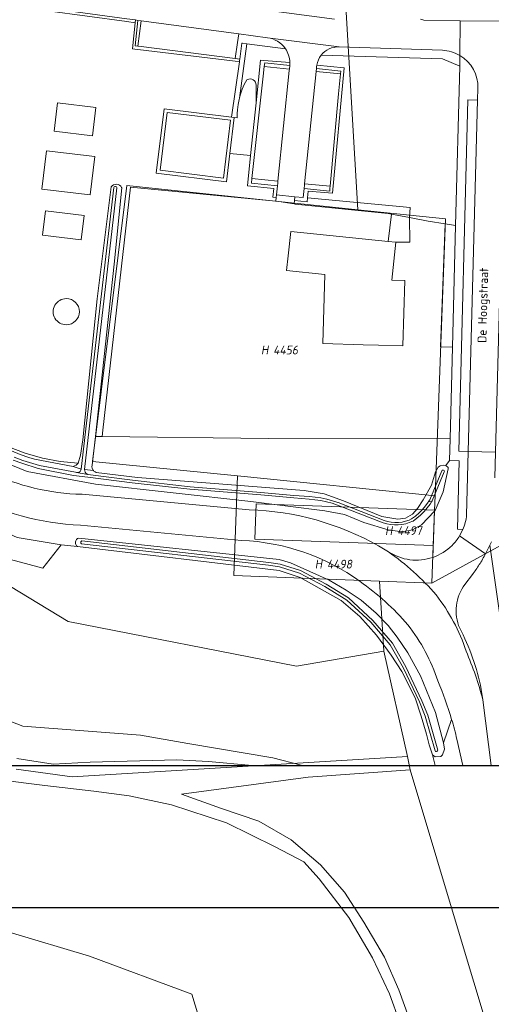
# Model space of a CAD drawing. Header units: metres. Extents: x 140908 to 142262, y 410756 to 411467.
# Tile 5 of 13: x 141671 to 141767, y 410994 to 411196. Entities that reach past the tile are written whole.
import ezdxf
from ezdxf.enums import TextEntityAlignment as Align

# ---------------------------------------------------------------- set-up
doc = ezdxf.new("R2010")
doc.units = ezdxf.units.M
doc.header["$XCLIPFRAME"] = 0
for name, color, linetype, lineweight in [('B-WE-GR-BEPLANTING_CULTUUR_BOSPLANTSOEN-GV', 90, 'Continuous', 18), ('B-WE-GR-BEPLANTING_CULTUUR_HEESTERS-GV', 90, 'Continuous', 18), ('B-WE-GR-BOS_LOOF-GV', 40, 'Continuous', 13), ('B-WE-KG-GRENS_PERCEEL-GV', 150, 'Continuous', 18), ('B-WE-KG-GRENS_PERCEEL-S', 150, 'Continuous', 25), ('B-WE-OG-BEBOUWING_STRAATNAAM-T18', 10, 'Continuous', 18), ('B-WE-OG-TERREIN_BEGROEID-GV', 7, 'Continuous', 18), ('B-WE-OG-TERREIN_OEVER-GV', 7, 'Continuous', 18), ('B-WE-OG-TERREIN_ONBEGROEID_ZAND-GV', 7, 'Continuous', 18), ('B-WE-OG-TOPOGRAFIE-T18', 10, 'Continuous', 18), ('B-WE-OG-WATER-GV', 130, 'Continuous', 18), ('B-WE-OG-WATER_SLOOT-GV', 120, 'Continuous', 18), ('B-WE-OG-WEG-GV', 7, 'Continuous', 18), ('B-WE-VH-GESLOTENVERHARDING_ASFALT-GV', 10, 'Continuous', 18), ('B-WE-VH-ONVERHARD_ZAND-GV', 210, 'Continuous', 18), ('B-WE-VH-OPENVERHARDING-GV', 90, 'Continuous', 18), ('B-WE-VH-OPENVERHARDING_BETONSTRAATSTEEN-GV', 90, 'Continuous', 18), ('B-WE-VH-OPENVERHARDING_TEGEL-GV', 90, 'Continuous', 18)]:
    doc.layers.add(name, color=color, linetype=linetype, lineweight=lineweight)
doc.styles.add('NLCS-ISO', font='NLCS-ISO.ttf', dxfattribs={"height": 1.8})
doc.styles.add('NLCS-ISO-M1000-T18', font='NLCS-ISO.ttf', dxfattribs={"height": 1.8})
picture_1 = doc.add_image_def('image1.ecw', size_in_pixel=(250000, 250000))

# ---------------------------------------------------------------- blocks, each defined once
blk = doc.blocks.new('SKG-PERCEELNUMMER-SO')
at = {"style": 'NLCS-ISO', "oblique": 10, "flags": 1}
for tag, p in [('GEMEENTECODE', (0, 2.55)), ('PERCEELGROOTTE', (0, -2.45))]:
    blk.add_attdef(tag, text='', height=1.8, dxfattribs=at).set_placement(p, align=Align.MIDDLE_CENTER)
at = {"style": 'NLCS-ISO', "oblique": 10}
blk.add_attdef('SECTIE', text='', height=1.8, dxfattribs=at).set_placement((-0.5, 0), align=Align.MIDDLE_RIGHT)
blk.add_attdef('PERCEELNUMMER', text='', height=1.8, dxfattribs=at).set_placement((0.5, 0), align=Align.MIDDLE_LEFT)
blk = doc.blocks.new('BGT')
at = {"layer": 'B-WE-GR-BEPLANTING_CULTUUR_BOSPLANTSOEN-GV'}
for points in [[(-19.3, 25.36), (-22.7, 25.76), (-26.45, 20.92), (-42.47, 25.26), (-73.31, 48.28), (-81.16, 57.26)], [(-83.36, 53.74), (-81.87, 52.95), (-80.62, 49.16), (-78.83, 45.39), (-69.29, 38.69), (-51.95, 29.6), (-48.97, 26.21), (-48.24, 22.04), (-49.98, 11.86), (-52.95, 6.45), (-59.31, 1.13), (-47.42, -4.86), (-30.49, -11.38), (-6.43, -13.25), (3.2, -14.93), (20.6, -17.9), (26.41, -19.37), (26.58, -19.45)], [(53.79, -19.45), (53.25, -17.27), (52.59, -15.21), (52.02, -13.05), (50.95, -9.37), (49.7, -5.57), (47, -0.23), (44.78, 3.17), (41.77, 7.22), (38.38, 11.07), (34.58, 14.3), (26.17, 19.05), (21.92, 20.47), (-19.3, 25.36)]]:
    blk.add_lwpolyline(points, dxfattribs=at)
blk.add_lwpolyline([(56.85, 47.43), (19.74, 47.48), (-14.26, 47.92), (-15.68, 47.92), (-16.35, 42.03), (-16.37, 41.71), (-16.3, 41.39), (-16.17, 41.1), (-16.04, 40.93), (-15.97, 40.84), (-15.71, 40.64), (-15.5, 40.54), (-7.09, 39.52), (27.03, 36.84), (31.07, 36.2), (35.05, 34.71), (42.88, 31.55), (46.15, 30.96), (47.76, 31.16), (49.14, 31.98), (50.2, 33.18), (51.31, 34.96), (53.03, 37.95), (53.84, 40.66), (54.38, 41.6), (54.83, 41.93), (55.45, 42.03), (56, 41.94), (56.74, 43)], close=True, dxfattribs=at)
at = {"layer": 'B-WE-GR-BEPLANTING_CULTUUR_HEESTERS-GV'}
for points in [[(-9.21, 133.4), (-23.79, 135.36), (-25.36, 135.57), (-25.44, 135.03), (-9.26, 132.84), (-7.53, 132.61), (-7.47, 133.17)], [(-6.85, 127.78), (-6.98, 127.8), (-7.52, 127.87), (-6.97, 133.1), (-7.47, 133.17), (-7.53, 132.61), (-8.09, 127.24), (-7.59, 127.19), (-7, 127.13), (12.88, 124.72), (13.76, 124.62), (13.79, 124.87), (13.84, 125.17), (12.91, 125.29)], [(18.75, 124.89), (18.07, 124.96), (17.17, 116.21), (16.06, 105.41), (15.42, 99.25), (20.8, 98.7), (20.61, 96.87), (21.32, 96.8), (21.38, 97.36), (21.57, 99.21), (16.21, 99.8), (16.31, 100.75), (18.6, 121.66), (18.84, 123.63), (18.94, 124.39), (24.07, 123.87), (24.08, 123.96), (24.09, 124.47)], [(27.01, 98.67), (26.82, 96.8), (25.08, 96.98), (25.01, 96.2), (27.64, 95.95), (27.72, 96.73), (27.85, 98.16), (32.79, 97.69), (35.21, 123.36), (29.58, 123.89), (29.55, 123.63), (29.51, 123.26), (34.49, 122.72), (34.43, 122.12), (34.04, 118.03), (32.32, 99.13), (32.29, 98.73), (32.23, 98.13)], [(13.76, 117.17), (13.7, 116.92), (13.5, 115.86), (13.37, 114.79), (13.34, 114), (13.28, 113.17), (12.73, 113.24), (11.82, 105.85), (16.06, 105.41), (17.17, 116.21), (17.17, 119.83), (17.14, 120.15), (17.03, 120.44), (16.85, 120.7), (16.61, 120.91), (16.33, 121.05), (16.02, 121.11), (15.7, 121.09), (15.4, 121), (15.26, 120.92), (14.76, 119.97), (14.33, 118.98), (13.97, 117.96)], [(25.01, 96.2), (24.94, 95.53), (25.16, 95.5), (44.16, 93.58), (44.88, 93.44), (48.55, 92.72), (48.68, 94.8), (27.72, 96.73), (27.64, 95.95)], [(44.2, 87.84), (45.76, 87.68), (48.5, 87.68), (48.59, 87.68), (48.55, 92.72), (44.88, 93.44)]]:
    blk.add_lwpolyline(points, close=True, dxfattribs=at)
for points in [[(-32.8, 44.94), (-31.06, 44.25), (-29.28, 43.64), (-28.1, 43.28), (-20.23, 41.79), (-19.91, 41.87), (-19.62, 42.03), (-19.37, 42.25), (-19.22, 42.46), (-22.87, 42.82), (-26.47, 43.5), (-30, 44.5), (-33.43, 45.81)], [(-22.7, 25.76), (-31.64, 27.22), (-36.06, 29.21), (-41.75, 32.43), (-48.16, 36.26), (-60.23, 45.36), (-67, 51.57), (-77.02, 61.48)], [(-81.16, 57.26), (-73.31, 48.28), (-42.47, 25.26), (-26.45, 20.92), (-22.7, 25.76)]]:
    blk.add_lwpolyline(points, dxfattribs=at)
at = {"layer": 'B-WE-GR-BOS_LOOF-GV'}
for points in [[(26.58, -19.45), (26.41, -19.37), (20.6, -17.9), (3.2, -14.93), (-6.43, -13.25), (-30.49, -11.38), (-47.42, -4.86)], [(-31.76, -18), (-24.3, -19.2), (-16.72, -18.73), (0.95, -18.32), (7.48, -18.62), (16.39, -19.45)]]:
    blk.add_lwpolyline(points, dxfattribs=at)
at = {"layer": 'B-WE-OG-TERREIN_BEGROEID-GV'}
for points in [[(53.3, 23.15), (53.65, 32.65), (51.03, 29.8), (49.17, 28.82), (47.04, 28.42), (44.2, 28.78), (39.18, 30.32), (35.27, 31.94), (31.23, 32.71), (16.11, 34.6), (-15.63, 38.13), (-29.59, 40.73), (-38.68, 44.44), (-45.11, 49.1), (-62.51, 66.22), (-85.68, 89.85), (-108.22, 113.13), (-117.88, 123.07), (-116.44, 124.8), (-117.16, 125.58), (-118.59, 123.81), (-145.25, 151.26), (-145.34, 151.42), (-147.32, 149.62)], [(-33.43, 45.81), (-30, 44.5), (-26.47, 43.5), (-22.87, 42.82), (-19.22, 42.46), (-18.72, 44.1), (-18.24, 47.23), (-15.29, 76.07), (-12.43, 99.01), (-12.21, 99.24), (-11.94, 99.41), (-11.64, 99.52), (-11.32, 99.54), (-11.01, 99.49), (-10.72, 99.36), (-10.48, 99.16), (-10.3, 98.91), (-10.25, 98.81), (-11.85, 83.18), (-15.1, 52.98), (-15.68, 47.92), (-14.26, 47.92), (-14.15, 49.21), (-8.49, 98.94), (21.23, 96.06), (21.32, 96.8), (20.61, 96.87), (20.8, 98.7), (15.42, 99.25), (16.06, 105.41), (11.82, 105.85), (11.1, 100.03), (-3.23, 101.79), (-1.61, 115.01), (12.17, 113.31), (13.76, 124.62), (12.88, 124.72), (-7, 127.13), (-7.59, 127.19), (-8.09, 127.24), (-7.53, 132.61), (-9.26, 132.84), (-25.44, 135.03)], [(23.17, 127.28), (15.32, 128.3), (13.76, 117.17)], [(27.72, 96.73), (48.68, 94.8), (48.55, 92.72), (52.34, 91.97), (55.86, 91.44), (57.97, 91.13), (58.81, 123.71), (55.3, 125.2), (30.5, 125.97)], [(13.76, 117.17), (13.97, 117.96), (14.33, 118.98), (14.76, 119.97), (15.26, 120.92), (15.4, 121), (15.7, 121.09), (16.02, 121.11), (16.33, 121.05), (16.61, 120.91), (16.85, 120.7), (17.03, 120.44), (17.14, 120.15), (17.17, 119.83), (17.17, 116.21), (18.07, 124.96), (18.75, 124.89), (24.09, 124.47)], [(29.58, 123.89), (35.21, 123.36), (32.79, 97.69), (27.85, 98.16), (27.72, 96.73)], [(-31.64, 27.22), (-22.7, 25.76), (-19.3, 25.36), (-19.52, 25.54), (-19.67, 25.77), (-19.75, 26.03), (-19.75, 26.31), (-19.68, 26.58), (-19.53, 26.81), (-19.32, 26.99), (-19.06, 27.11), (21.91, 22.74), (24.21, 22.07), (32.15, 18.48), (35.62, 16.48), (38.68, 14.37), (41.74, 11.74), (44.21, 9.18), (46.01, 6.83), (48.2, 3.59), (50.76, -1.11), (53.89, -8.61), (55.49, -14.8)], [(58.78, 27.56), (59.44, 28.85), (58.36, 28.95), (58.73, 42.94), (56.74, 43), (56, 41.94), (56.42, 41.58), (56.48, 41.26), (55.46, 36.58), (53.78, 32.79), (53.65, 32.65)], [(-18.4, 36.07), (15.8, 32.9)], [(53.65, 32.65), (53.3, 23.15)], [(14.18, 26.64), (-18.7, 29.72)], [(42.24, 25.52), (44.22, 24.32)], [(71.34, -19.45), (71.08, -17.51), (69.36, -4.81), (66.68, 13.75), (64.98, 25.65), (64.08, 23.88)], [(61.4, 19.64), (59.87, 17.63)], [(58.81, 8.65), (59.49, 7.27)], [(63.47, -5.52), (63.54, -6.02), (65.21, -19.45)], [(55.49, -14.8), (57.16, -10.01)]]:
    blk.add_lwpolyline(points, dxfattribs=at)
for points in [[(24.09, 124.47, 0.142917), (23.17, 127.28)], [(30.5, 125.97, 0.127968), (29.58, 123.89)], [(-21.62, 70.78, -1.000187), (-21.62, 76.13)], [(-21.62, 76.13, -0.999813), (-21.62, 70.78)], [(-18.7, 29.72, -0.21591), (-60.85, 51.54)], [(-52.94, 52.24, 0.208253), (-18.4, 36.07)], [(15.8, 32.9, -0.121341), (42.24, 25.52)], [(38.43, 18.22, 0.147228), (14.18, 26.64)], [(57.25, 25.62, 0.059578), (58.78, 27.56)], [(44.22, 24.32, 0.233267), (53.3, 23.15)], [(53.3, 23.15, 0.113869), (57.25, 25.62)], [(64.08, 23.88, -0.022074), (62.81, 21.67)], [(62.81, 21.67, -0.020946), (61.4, 19.64)], [(48.21, 9.37, 0.061837), (38.43, 18.22)], [(59.87, 17.63, 0.265871), (58.81, 8.65)], [(54.33, -2.14, 0.085998), (48.21, 9.37)], [(59.49, 7.27, -0.078598), (63.47, -5.52)], [(57.16, -10.01, 0.02972), (54.33, -2.14)]]:
    blk.add_lwpolyline(points, format="xyb", dxfattribs=at)
for points in [[(-24.11, 110.41), (-23.41, 116.2), (-15.57, 115.25), (-16.27, 109.46)], [(-26.6, 98.56), (-25.68, 106.39), (-15.81, 105.23), (-16.73, 97.4)], [(56.85, 47.43), (57.33, 66.19), (54.91, 66.26), (55.86, 91.44), (52.34, 91.97), (48.55, 92.72), (48.59, 87.68), (48.5, 87.68), (45.76, 87.68), (44.96, 79.91), (47.56, 79.84), (47.21, 66.49), (42.21, 66.62), (39.04, 66.7), (30.85, 66.91), (31.21, 81.1), (23.43, 81.91), (23.75, 84.92), (24.27, 89.9), (44.2, 87.84), (44.88, 93.44), (44.16, 93.58), (25.16, 95.5), (24.94, 95.53), (21.83, 96.01), (21.23, 96.06), (-8.49, 98.94), (-14.15, 49.21), (-14.26, 47.92), (19.74, 47.48)], [(-25.87, 94.12), (-17.97, 93.15), (-18.58, 88.18), (-26.48, 89.15)], [(57.33, 66.19), (57.97, 91.13), (55.86, 91.44), (54.91, 66.26)], [(44.2, 87.84), (24.27, 89.9), (23.75, 84.92), (23.43, 81.91), (31.21, 81.1), (30.85, 66.91), (39.04, 66.7), (42.21, 66.62), (47.21, 66.49), (47.56, 79.84), (44.96, 79.91), (45.76, 87.68)]]:
    blk.add_lwpolyline(points, close=True, dxfattribs=at)
at = {"layer": 'B-WE-OG-TERREIN_OEVER-GV'}
for points in [[(-38.68, 44.44), (-29.59, 40.73), (-15.63, 38.13), (16.11, 34.6), (31.23, 32.71), (35.27, 31.94), (39.18, 30.32), (44.2, 28.78), (47.04, 28.42), (49.17, 28.82), (51.03, 29.8), (53.65, 32.65), (53.78, 32.79), (55.46, 36.58), (56.48, 41.26), (56.42, 41.58), (56, 41.94), (55.45, 42.03), (54.83, 41.93), (54.38, 41.6), (53.84, 40.66), (53.03, 37.95), (51.31, 34.96), (50.2, 33.18), (49.14, 31.98), (47.76, 31.16), (46.15, 30.96), (42.88, 31.55), (35.05, 34.71), (31.07, 36.2), (27.03, 36.84), (-7.09, 39.52), (-15.5, 40.54), (-15.71, 40.64), (-15.97, 40.84), (-16.04, 40.93), (-16.64, 40.99), (-17.91, 41.15), (-17.86, 40.85), (-17.73, 40.57), (-17.54, 40.34), (-17.29, 40.16), (-17.19, 40.12), (-8.11, 38.95), (3.72, 37.62), (18.17, 36.46), (24.93, 35.85), (28.08, 35.62), (29.27, 35.5), (30.45, 35.32), (31.62, 35.07), (32.78, 34.76), (33.91, 34.39), (33.99, 34.36), (43.37, 30.73), (44.08, 30.51), (44.8, 30.36), (45.54, 30.29), (46.29, 30.3), (47.02, 30.39), (47.75, 30.56), (48.45, 30.8), (48.97, 31.04), (49.76, 31.61), (50.5, 32.25), (51.19, 32.94), (51.82, 33.68), (52.39, 34.48), (52.46, 34.59), (52.68, 34.95), (55.16, 40.87), (55.25, 40.99), (55.38, 41.04), (55.52, 41.02), (55.63, 40.92), (55.67, 40.78), (55.64, 40.67), (53.16, 34.75), (53.03, 34.54), (52.75, 34.08), (52.17, 33.28), (51.53, 32.52), (50.82, 31.82), (50.07, 31.18), (49.27, 30.6), (49.22, 30.58), (48.51, 30.27), (47.77, 30.03), (47.01, 29.87), (46.24, 29.79), (45.47, 29.79), (44.69, 29.87), (43.93, 30.03), (43.19, 30.26), (33.8, 33.88), (32.71, 34.23), (31.56, 34.54), (30.39, 34.79), (29.22, 34.97), (28.04, 35.09), (24.89, 35.33), (18.13, 35.94), (3.67, 37.1), (-8.17, 38.44), (-17.25, 39.6), (-20.16, 39.93), (-27.4, 41.36), (-30.72, 42.43), (-32.5, 43.08)], [(-32.28, 43.66), (-30.52, 43.02), (-27.09, 42), (-19.75, 40.59), (-19.52, 40.53), (-19.25, 40.53), (-19, 40.62), (-18.79, 40.77), (-18.63, 40.98), (-18.55, 41.22), (-18.55, 41.23), (-20.23, 41.79), (-28.1, 43.28), (-29.28, 43.64), (-31.06, 44.25), (-32.8, 44.94)]]:
    blk.add_lwpolyline(points, dxfattribs=at)
for points in [[(-17.91, 41.15), (-16.64, 40.99), (-16.04, 40.93), (-16.17, 41.1), (-16.3, 41.39), (-16.37, 41.71), (-16.35, 42.03), (-15.68, 47.92), (-15.1, 52.98), (-11.85, 83.18), (-10.25, 98.81), (-10.3, 98.91), (-10.48, 99.16), (-10.72, 99.36), (-11.01, 99.49), (-11.32, 99.54), (-11.64, 99.52), (-11.94, 99.41), (-12.21, 99.24), (-12.43, 99.01), (-15.29, 76.07), (-18.24, 47.23), (-18.72, 44.1), (-19.22, 42.46), (-19.37, 42.25), (-19.62, 42.03), (-19.91, 41.87), (-20.23, 41.79), (-18.55, 41.23), (-11.9, 98.85), (-11.83, 98.99), (-11.69, 99.08), (-11.53, 99.09), (-11.39, 99.02), (-11.29, 98.89), (-11.27, 98.78)], [(48.2, 3.59), (46.01, 6.83), (44.21, 9.18), (41.74, 11.74), (38.68, 14.37), (35.62, 16.48), (32.15, 18.48), (24.21, 22.07), (21.91, 22.74), (-19.06, 27.11), (-19.32, 26.99), (-19.53, 26.81), (-19.68, 26.58), (-19.75, 26.31), (-19.75, 26.03), (-19.67, 25.77), (-19.52, 25.54), (-19.3, 25.36), (21.92, 20.47), (26.17, 19.05), (34.58, 14.3), (38.38, 11.07), (41.77, 7.22), (44.78, 3.17), (47, -0.23), (49.7, -5.57), (50.95, -9.37), (52.02, -13.05), (52.59, -15.21), (53.25, -17.27), (53.77, -17.65), (54.93, -17.58), (55.28, -17.29), (55.69, -16.09), (55.49, -14.8), (53.89, -8.61), (50.76, -1.11)], [(51.09, -6.2), (52.28, -9.15), (54.32, -16.29), (54.28, -16.41), (54.18, -16.53), (54.04, -16.58), (53.89, -16.55), (53.77, -16.45), (51.74, -9.33), (50.57, -6.42), (47.31, 0.49), (44.62, 5.25), (40.66, 9.87), (35.76, 14.4), (31.21, 17.18), (26.05, 19.93), (21.99, 21.22), (19.69, 21.56), (-18.53, 25.95), (-18.64, 26.07), (-18.68, 26.22), (-18.64, 26.37), (-18.53, 26.49), (-18.47, 26.52), (19.77, 22.12), (22.12, 21.78), (26.27, 20.45), (31.5, 17.67), (36.1, 14.85), (41.07, 10.27), (45.09, 5.58), (47.82, 0.75)]]:
    blk.add_lwpolyline(points, close=True, dxfattribs=at)
at = {"layer": 'B-WE-OG-TERREIN_ONBEGROEID_ZAND-GV'}
blk.add_lwpolyline([(11.95, 112.64), (-1, 114.23), (-2.46, 102.4), (10.5, 100.8)], close=True, dxfattribs=at)
at = {"layer": 'B-WE-OG-WATER-GV'}
blk.add_lwpolyline([(45.09, 5.58), (41.07, 10.27), (36.1, 14.85), (31.5, 17.67), (26.27, 20.45), (22.12, 21.78), (19.77, 22.12), (-18.47, 26.52), (-18.53, 26.49), (-18.64, 26.37), (-18.68, 26.22), (-18.64, 26.07), (-18.53, 25.95), (19.69, 21.56), (21.99, 21.22), (26.05, 19.93), (31.21, 17.18), (35.76, 14.4), (40.66, 9.87), (44.62, 5.25), (47.31, 0.49), (50.57, -6.42), (51.74, -9.33), (53.77, -16.45), (53.89, -16.55), (54.04, -16.58), (54.18, -16.53), (54.28, -16.41), (54.32, -16.29), (52.28, -9.15), (51.09, -6.2), (47.82, 0.75)], close=True, dxfattribs=at)
at = {"layer": 'B-WE-OG-WATER_SLOOT-GV'}
for points in [[(-17.91, 41.15), (-11.27, 98.78), (-11.29, 98.89), (-11.39, 99.02), (-11.53, 99.09), (-11.69, 99.08), (-11.83, 98.99), (-11.9, 98.85), (-18.55, 41.23), (-18.55, 41.22), (-18.63, 40.98), (-18.79, 40.77), (-19, 40.62), (-19.25, 40.53), (-19.52, 40.53), (-17.19, 40.12), (-17.29, 40.16), (-17.54, 40.34), (-17.73, 40.57), (-17.86, 40.85)], [(52.46, 34.59), (53.03, 34.54), (53.16, 34.75), (55.64, 40.67), (55.67, 40.78), (55.63, 40.92), (55.52, 41.02), (55.38, 41.04), (55.25, 40.99), (55.16, 40.87), (52.68, 34.95)]]:
    blk.add_lwpolyline(points, close=True, dxfattribs=at)
blk.add_lwpolyline([(-32.5, 43.08), (-30.72, 42.43), (-27.4, 41.36), (-20.16, 39.93), (-17.25, 39.6), (-8.17, 38.44), (3.67, 37.1), (18.13, 35.94), (24.89, 35.33), (28.04, 35.09), (29.22, 34.97), (30.39, 34.79), (31.56, 34.54), (32.71, 34.23), (33.8, 33.88), (43.19, 30.26), (43.93, 30.03), (44.69, 29.87), (45.47, 29.79), (46.24, 29.79), (47.01, 29.87), (47.77, 30.03), (48.51, 30.27), (49.22, 30.58), (49.27, 30.6), (50.07, 31.18), (50.82, 31.82), (51.53, 32.52), (52.17, 33.28), (52.75, 34.08), (53.03, 34.54), (52.46, 34.59), (52.39, 34.48), (51.82, 33.68), (51.19, 32.94), (50.5, 32.25), (49.76, 31.61), (48.97, 31.04), (48.45, 30.8), (47.75, 30.56), (47.02, 30.39), (46.29, 30.3), (45.54, 30.29), (44.8, 30.36), (44.08, 30.51), (43.37, 30.73), (33.99, 34.36), (33.91, 34.39), (32.78, 34.76), (31.62, 35.07), (30.45, 35.32), (29.27, 35.5), (28.08, 35.62), (24.93, 35.85), (18.17, 36.46), (3.72, 37.62), (-8.11, 38.95), (-17.19, 40.12), (-19.52, 40.53), (-19.75, 40.59), (-27.09, 42), (-30.52, 43.02), (-32.28, 43.66)], dxfattribs=at)
at = {"layer": 'B-WE-OG-WEG-GV'}
for points in [[(16.39, -19.45), (7.48, -18.62), (0.95, -18.32), (-16.72, -18.73), (-24.3, -19.2), (-31.76, -18)], [(57.16, -10.01), (55.49, -14.8)], [(59.46, -19.45), (58.23, -14.06)], [(55.49, -14.8), (55.69, -16.09), (55.28, -17.29), (54.93, -17.58), (53.77, -17.65), (53.25, -17.27), (53.79, -19.45)]]:
    blk.add_lwpolyline(points, dxfattribs=at)
blk.add_lwpolyline([(58.23, -14.06, 0.015068), (57.16, -10.01)], format="xyb", dxfattribs=at)
at = {"layer": 'B-WE-VH-GESLOTENVERHARDING_ASFALT-GV'}
for points in [[(-60.85, 51.54, 0.21591), (-18.7, 29.72)], [(-18.4, 36.07, -0.208253), (-52.94, 52.24)], [(42.24, 25.52, 0.121341), (15.8, 32.9)], [(14.18, 26.64, -0.147228), (38.43, 18.22)], [(54, 15.47, 0.061837), (44.22, 24.32)], [(38.43, 18.22, -0.061837), (48.21, 9.37)], [(60.12, 3.96, 0.085998), (54, 15.47)], [(48.21, 9.37, -0.085998), (54.33, -2.14)], [(63.54, -6.02, 0.037474), (60.12, 3.96)], [(54.33, -2.14, -0.02972), (57.16, -10.01)], [(57.16, -10.01, -0.015068), (58.23, -14.06)]]:
    blk.add_lwpolyline(points, format="xyb", dxfattribs=at)
for points in [[(15.8, 32.9), (-18.4, 36.07)], [(-18.7, 29.72), (14.18, 26.64)], [(44.22, 24.32), (42.24, 25.52)], [(65.21, -19.45), (63.54, -6.02)], [(58.23, -14.06), (59.46, -19.45)]]:
    blk.add_lwpolyline(points, dxfattribs=at)
at = {"layer": 'B-WE-VH-ONVERHARD_ZAND-GV'}
for points in [[(-21.62, 76.13, 1.000187), (-21.62, 70.78)], [(-21.62, 70.78, 0.999813), (-21.62, 76.13)]]:
    blk.add_lwpolyline(points, format="xyb", dxfattribs=at)
at = {"layer": 'B-WE-VH-OPENVERHARDING-GV'}
blk.add_lwpolyline([(25.08, 96.98), (21.38, 97.36), (21.32, 96.8), (21.23, 96.06), (21.83, 96.01), (24.94, 95.53), (25.01, 96.2)], close=True, dxfattribs=at)
at = {"layer": 'B-WE-VH-OPENVERHARDING_BETONSTRAATSTEEN-GV'}
for points in [[(33.2, 133.32), (-23.05, 140.86), (-23.79, 135.36), (-9.21, 133.4), (-7.47, 133.17), (-6.97, 133.1), (-6.32, 133.02), (13.62, 130.34), (19.49, 129.55), (34.16, 127.66), (55.27, 126.96)], [(58.84, 125.91), (58.91, 133.03), (51.47, 133.11), (50.82, 133.31)], [(60.57, 44.81), (66.1, 44.73), (68.21, 124.05), (68.23, 124.74), (68.57, 128.74), (68.92, 132.92), (58.91, 133.03), (58.84, 125.91)], [(34.16, 127.66), (19.49, 129.55)], [(24.09, 124.47), (24.08, 123.96), (24.07, 123.87), (23.99, 123.1), (23.96, 122.8), (21.66, 100.16), (21.62, 99.79), (21.57, 99.21), (21.38, 97.36), (25.08, 96.98), (26.82, 96.8)], [(26.82, 96.8), (27.01, 98.67), (27.08, 99.37), (27.11, 99.66), (29.44, 122.6), (29.51, 123.26), (29.55, 123.63), (29.58, 123.89)], [(62.52, 119.2), (62.45, 116.75), (60.57, 44.81)], [(65.96, 39.46), (66.1, 44.73), (60.57, 44.81), (60.23, 31.83)], [(59.44, 28.85), (58.78, 27.56), (64.08, 23.88), (64.98, 25.65), (65.32, 26.32)], [(64.08, 23.88), (58.78, 27.56)], [(59.87, 17.63), (61.4, 19.64)], [(59.49, 7.27), (58.81, 8.65)], [(63.54, -6.02), (63.47, -5.52)]]:
    blk.add_lwpolyline(points, dxfattribs=at)
for points in [[(13.62, 130.34), (-6.32, 133.02), (-6.98, 127.8), (-6.85, 127.78), (12.91, 125.29), (13.39, 128.56)], [(23.99, 123.1), (18.84, 123.63), (18.6, 121.66), (16.31, 100.75), (21.66, 100.16), (23.96, 122.8)], [(27.11, 99.66), (32.32, 99.13), (34.04, 118.03), (34.43, 122.12), (29.44, 122.6)], [(62.45, 116.75), (60.5, 116.81), (58.63, 44.9), (60.57, 44.81)]]:
    blk.add_lwpolyline(points, close=True, dxfattribs=at)
for points in [[(19.49, 129.55, -0.21392), (23.17, 127.28)], [(23.17, 127.28, -0.142917), (24.09, 124.47)], [(30.5, 125.97, -0.237498), (34.16, 127.66)], [(29.58, 123.89, -0.127968), (30.5, 125.97)], [(55.27, 126.96, -0.125197), (58.84, 125.91)], [(58.84, 125.91, -0.273004), (62.52, 119.2)], [(60.23, 31.83, -0.075316), (59.44, 28.85)], [(58.78, 27.56, -0.059578), (57.25, 25.62)], [(53.3, 23.15, -0.233267), (44.22, 24.32)], [(44.22, 24.32, -0.061837), (54, 15.47)], [(57.25, 25.62, -0.113869), (53.3, 23.15)], [(62.81, 21.67, 0.022074), (64.08, 23.88)], [(61.4, 19.64, 0.020946), (62.81, 21.67)], [(58.81, 8.65, -0.265871), (59.87, 17.63)], [(54, 15.47, -0.085998), (60.12, 3.96)], [(63.47, -5.52, 0.078598), (59.49, 7.27)], [(60.12, 3.96, -0.037474), (63.54, -6.02)]]:
    blk.add_lwpolyline(points, format="xyb", dxfattribs=at)
at = {"layer": 'B-WE-VH-OPENVERHARDING_TEGEL-GV'}
for points in [[(50.82, 133.31), (51.47, 133.11), (58.91, 133.03), (68.92, 132.92)], [(13.62, 130.34), (13.39, 128.56), (12.91, 125.29), (13.84, 125.17), (14.29, 128.44), (14.4, 128.42), (15.32, 128.3), (23.17, 127.28)], [(19.49, 129.55), (13.62, 130.34)], [(55.27, 126.96), (34.16, 127.66)], [(30.5, 125.97), (55.3, 125.2), (58.81, 123.71), (58.84, 125.91)], [(58.84, 125.91), (58.81, 123.71), (57.97, 91.13), (57.33, 66.19), (56.85, 47.43), (56.74, 43), (58.73, 42.94), (58.36, 28.95), (59.44, 28.85)], [(60.57, 44.81), (58.63, 44.9), (60.5, 116.81), (62.45, 116.75), (62.52, 119.2)], [(60.23, 31.83), (60.57, 44.81)], [(65.32, 26.32), (64.98, 25.65), (66.68, 13.75), (69.36, -4.81), (71.08, -17.51), (71.34, -19.45)]]:
    blk.add_lwpolyline(points, dxfattribs=at)
for points in [[(-6.98, 127.8), (-6.32, 133.02), (-6.97, 133.1), (-7.52, 127.87)], [(13.76, 117.17), (15.32, 128.3), (14.4, 128.42), (14.29, 128.44), (13.84, 125.17), (13.79, 124.87), (13.76, 124.62), (12.17, 113.31), (12.73, 113.24), (13.28, 113.17), (13.34, 114), (13.37, 114.79), (13.5, 115.86), (13.7, 116.92)], [(23.99, 123.1), (24.07, 123.87), (18.94, 124.39), (18.84, 123.63)], [(29.44, 122.6), (34.43, 122.12), (34.49, 122.72), (29.51, 123.26)], [(-15.57, 115.25), (-23.41, 116.2), (-24.11, 110.41), (-16.27, 109.46)], [(12.73, 113.24), (12.17, 113.31), (-1.61, 115.01), (-3.23, 101.79), (11.1, 100.03), (11.82, 105.85)], [(-2.46, 102.4), (-1, 114.23), (11.95, 112.64), (10.5, 100.8)], [(-15.81, 105.23), (-25.68, 106.39), (-26.6, 98.56), (-16.73, 97.4)], [(21.57, 99.21), (21.62, 99.79), (21.66, 100.16), (16.31, 100.75), (16.21, 99.8)], [(27.11, 99.66), (27.08, 99.37), (27.01, 98.67), (32.23, 98.13), (32.29, 98.73), (32.32, 99.13)], [(-17.97, 93.15), (-25.87, 94.12), (-26.48, 89.15), (-18.58, 88.18)]]:
    blk.add_lwpolyline(points, close=True, dxfattribs=at)
for points in [[(23.17, 127.28, 0.21392), (19.49, 129.55)], [(34.16, 127.66, 0.237498), (30.5, 125.97)], [(58.84, 125.91, 0.125197), (55.27, 126.96)], [(62.52, 119.2, 0.273004), (58.84, 125.91)], [(59.44, 28.85, 0.075316), (60.23, 31.83)]]:
    blk.add_lwpolyline(points, format="xyb", dxfattribs=at)
at = {"layer": 'B-WE-OG-TOPOGRAFIE-T18', "style": 'NLCS-ISO-M1000-T18'}
blk.add_text('De Hoogstraat', height=1.8, rotation=88.5, dxfattribs=at).set_placement((63.83, 74.77), align=Align.MIDDLE)

msp = doc.modelspace()

# ---------------------------------------------------------------- linework, layer by layer
msp.add_lwpolyline([(141475.278, 411043.053), (141843.346, 411043.053), (141843.346, 411263.633), (141475.278, 411263.633)], close=True)
at = {"layer": 'B-WE-KG-GRENS_PERCEEL-GV'}
for points in [[(141502.826, 411245.902), (141615.788, 411106.038), (141642.611, 411088.886), (141645.026, 411094.256), (141680.767, 411072.553), (141727.509, 411063.395), (141745.336, 411066.467), (141744.475, 411080.804), (141714.64, 411081.954), (141715.428, 411102.326), (141685.749, 411105.321), (141692.77, 411161.776), (141739.985, 411156.84), (141737.541, 411198.44), (141675.217, 411206.815), (141663.526, 411208.801), (141610.012, 411219.139), (141599.125, 411221.243), (141545.754, 411234.184), (141543.452, 411238.155), (141545.898, 411261.044), (141553.77, 411334.703)], [(141737.541, 411198.44), (141739.985, 411156.84), (141757.928, 411154.965), (141755.802, 411098.253), (141755.692, 411095.314), (141755.42, 411088.07), (141755.133, 411080.394), (141770.659, 411088.918)], [(141970.47, 411135.075), (141946.052, 411128.303), (141959.445, 411085.28), (141926.935, 411077.967), (141902.188, 411072.559), (141878.152, 411066.994), (141851.815, 411061.068), (141850.838, 411060.848), (141828.339, 411055.787), (141804.876, 411050.509), (141776.604, 411044.149), (141770.659, 411088.918), (141755.133, 411080.394), (141744.475, 411080.804), (141745.336, 411066.467), (141750.14, 411044.886), (141750.71, 411042.153), (141761.638, 411005.72), (141785.647, 410925.682), (141827.083, 410787.545), (141879.047, 410774.743), (141913.377, 410785.223), (141988.05, 410822.933)], [(141670.164, 411042.291), (141681.598, 411040.765), (141750.14, 411044.886), (141745.336, 411066.467), (141727.509, 411063.395), (141680.767, 411072.553), (141645.026, 411094.256)], [(141751.339, 410989.019), (141748.418, 410997.137), (141745.438, 411003.802), (141741.236, 411010.979), (141737.296, 411017.108), (141732.398, 411022.702), (141726.36, 411027.853), (141719.763, 411031.692), (141712.155, 411034.225), (141703.961, 411037.172), (141729.844, 411040.676), (141750.71, 411042.153), (141750.14, 411044.886), (141681.598, 411040.765), (141670.164, 411042.291)], [(141494.094, 410972.909), (141533.689, 410994.492), (141537.033, 411016.403), (141560.648, 411029.745), (141582.35, 411033.111), (141590.645, 411040.613), (141598.907, 411040.028), (141610.009, 411036.96), (141630.425, 411029.343), (141625.466, 411019.662), (141641.069, 411016.465), (141668.763, 411008.96), (141685.154, 411004.015), (141706.068, 410996.257), (141711.794, 410977.341)], [(141666.782, 411040.145), (141675.993, 411038.96), (141686.022, 411037.811), (141693.281, 411036.828), (141701.944, 411035.012), (141713.172, 411031.306), (141723.12, 411026.433), (141728.951, 411023.328), (141732.099, 411019.888), (141738.201, 411011.964), (141742.983, 411003.691), (141746.502, 410996.294), (141748.626, 410990.41)], [(141748.626, 410990.41), (141746.502, 410996.294), (141742.983, 411003.691), (141738.201, 411011.964), (141732.099, 411019.888), (141728.951, 411023.328), (141723.12, 411026.433), (141713.172, 411031.306), (141701.944, 411035.012), (141693.281, 411036.828), (141686.022, 411037.811), (141675.993, 411038.96), (141666.782, 411040.145)]]:
    msp.add_lwpolyline(points, dxfattribs=at)
for points in [[(141739.985, 411156.84), (141692.77, 411161.776), (141685.749, 411105.321), (141715.428, 411102.326), (141755.802, 411098.253), (141757.928, 411154.965)], [(141755.42, 411088.07), (141718.941, 411089.39), (141719.203, 411096.634), (141755.692, 411095.314), (141755.802, 411098.253), (141715.428, 411102.326), (141714.64, 411081.954), (141744.475, 411080.804), (141755.133, 411080.394)], [(141755.42, 411088.07), (141755.692, 411095.314), (141719.203, 411096.634), (141718.941, 411089.39)]]:
    msp.add_lwpolyline(points, close=True, dxfattribs=at)

# ---------------------------------------------------------------- block references
msp.add_blockref('BGT', (141702.033, 411062.502))
at = {"layer": 'B-WE-KG-GRENS_PERCEEL-S'}
for p, values in [((141722.216, 411128.112), {'PERCEELNUMMER': '4456', 'SECTIE': 'H'}), ((141747.574, 411091.143), {'PERCEELNUMMER': '4497', 'SECTIE': 'H'}), ((141733.217, 411084.274), {'PERCEELNUMMER': '4498', 'SECTIE': 'H'})]:
    msp.add_blockref('SKG-PERCEELNUMMER-SO', p, dxfattribs=at).add_auto_attribs(values)

# ---------------------------------------------------------------- texts
at = {"layer": 'B-WE-OG-BEBOUWING_STRAATNAAM-T18', "style": 'NLCS-ISO-M1000-T18'}
msp.add_text('De Hoogstraat', height=1.8, rotation=88.5, dxfattribs=at).set_placement((141765.861, 411137.274), align=Align.MIDDLE)

# ---------------------------------------------------------------- pictures from other files: only their frames are drawn
image = msp.add_image(picture_1, insert=(133500, 405000), size_in_units=(12500, 12500))
image.set_boundary_path([(158675.613, 124052.01), (167583.64, 129721.086)])
image.dxf.flags = 6

doc.saveas('drawing.dxf')
